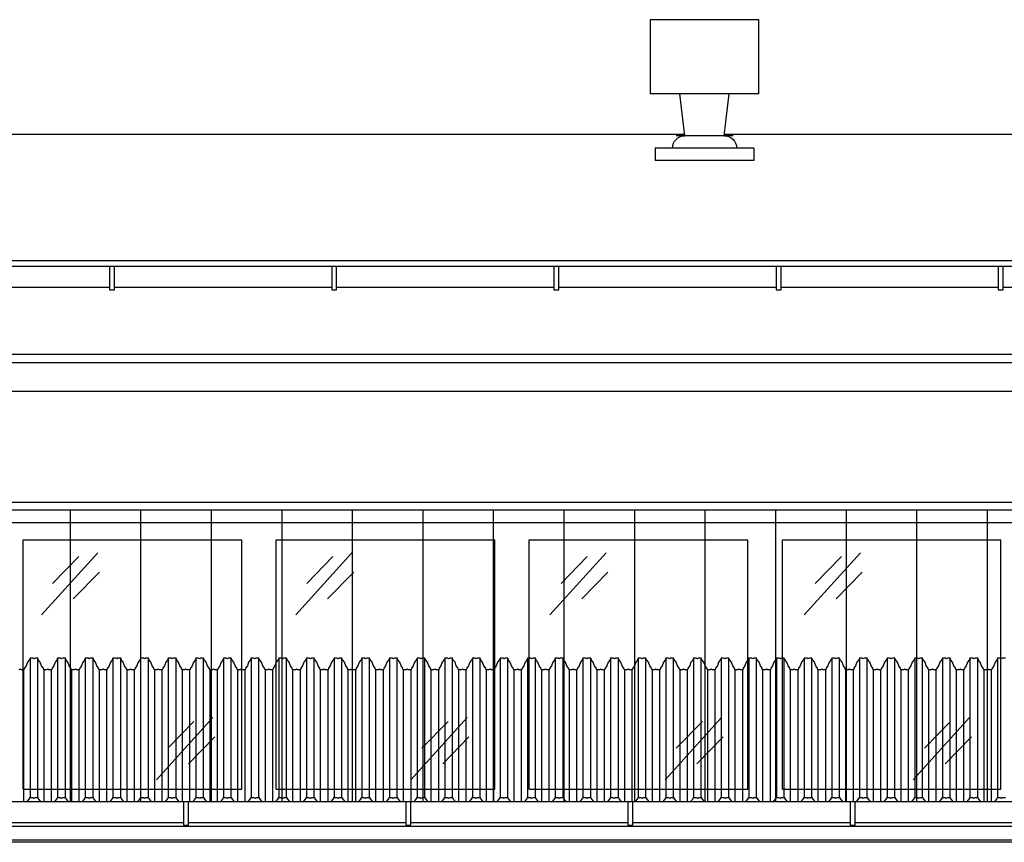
# Model space of a CAD drawing. Header units: millimetres. Extents: x 59331 to 112314, y -16110 to 34390.
# Tile 18 of 198: x 62968 to 63367, y -2169 to -1836. Entities that reach past the tile are written whole.
import ezdxf

# ---------------------------------------------------------------- set-up
doc = ezdxf.new("R2010")
doc.units = ezdxf.units.MM
doc.set_wipeout_variables(frame=1)
for name, color, linetype in [('_HSA_STOLARKA_ZEWNĘTRZNA', 132, 'Continuous'), ('_HSA_WIDOKOWE', 1, 'Continuous'), ('_HSA_WIDOKOWE_CIENKIE', 8, 'Continuous'), ('_HSA_ŚCIANY_CIENKIE', 2, 'Continuous'), ('_HSA_ŚCIANY_DZIAŁOWE', 6, 'Continuous')]:
    doc.layers.add(name, color=color, linetype=linetype)

# ---------------------------------------------------------------- blocks, each defined once
blk = doc.blocks.new('A$C40757a77')
blk.add_wipeout([(-3016, 115), (-3016, 0), (-2401, 0), (-2401, 115)])
for p, q in [((-2906.5, 7), (-2906.5, 108)), ((-2906.5, 108), (-2818, 108)), ((-2818, 7), (-2818, 108)), ((-2804, 7), (-2804, 108)), ((-2804, 108), (-2715.5, 108)), ((-2715.5, 7), (-2715.5, 108)), ((-2701.5, 7), (-2701.5, 108)), ((-2701.5, 108), (-2613, 108)), ((-2613, 7), (-2613, 108)), ((-2599, 7), (-2599, 108)), ((-2599, 108), (-2510.5, 108)), ((-2510.5, 7), (-2510.5, 108)), ((-2906.5, 7), (-2818, 7)), ((-2804, 7), (-2715.5, 7)), ((-2701.5, 7), (-2613, 7)), ((-2599, 7), (-2510.5, 7))]:
    blk.add_line(p, q)
at = {"ltscale": 10}
blk.add_lwpolyline([(-3016, 115), (-2401, 115), (-2401, 0), (-3016, 0)], close=True, dxfattribs=at)
at = {"layer": '_HSA_WIDOKOWE_CIENKIE', "color": 9}
for points in [[(-2899.13, 77.51), (-2876.33, 102.73)], [(-2894.65, 90.23), (-2884.02, 101.14)], [(-2796.13, 77.51), (-2773.33, 102.73)], [(-2791.65, 90.23), (-2781.02, 101.14)], [(-2693.13, 77.51), (-2670.33, 102.73)], [(-2688.65, 90.23), (-2678.02, 101.14)], [(-2590.13, 77.51), (-2567.33, 102.73)], [(-2585.65, 90.23), (-2575.02, 101.14)], [(-2886.26, 83.99), (-2875.63, 94.9)], [(-2783.26, 83.99), (-2772.63, 94.9)], [(-2680.26, 83.99), (-2669.63, 94.9)], [(-2577.26, 83.99), (-2566.63, 94.9)], [(-2852.45, 10.79), (-2829.64, 36.01)], [(-2749.45, 10.79), (-2726.64, 36.01)], [(-2646.45, 10.79), (-2623.64, 36.01)], [(-2545.95, 10.79), (-2523.14, 36.01)], [(-2847.97, 23.51), (-2837.34, 34.42)], [(-2744.97, 23.51), (-2734.34, 34.42)], [(-2641.97, 23.51), (-2631.34, 34.42)], [(-2541.47, 23.51), (-2530.84, 34.42)], [(-2839.57, 17.27), (-2828.94, 28.18)], [(-2736.57, 17.27), (-2725.94, 28.18)], [(-2633.57, 17.27), (-2622.94, 28.18)], [(-2533.07, 17.27), (-2522.44, 28.18)]]:
    blk.add_lwpolyline(points, dxfattribs=at)
blk = doc.blocks.new('A$Cd050fd5c')
at = {"transparency": 33554687}
h = blk.add_hatch(dxfattribs=at)
h.set_pattern_fill('ANSI31', color=256, scale=9, angle=45)
h.set_pattern_definition([(90, (-65884.325, 19154.596), (-28.575, 0), [])])
h.paths.add_polyline_path([(-3, -3), (-5398, -3), (-5398, -128), (-3, -128)])
for points in [[(0, 0), (-5401, 0), (-5401, -131), (0, -131)], [(-3, -3), (-5398, -3), (-5398, -128), (-3, -128)]]:
    blk.add_lwpolyline(points, close=True)
blk = doc.blocks.new('*U119')
blk.add_wipeout([(0, 8.5), (0, 0), (10264, 0), (10264, 8.5)])
for p, q in [((10264, 8.5), (0, 8.5)), ((10264, 0), (0, 0))]:
    blk.add_line(p, q)
for points in [[(2529.47, -1), (2531.47, -1), (2531.47, 8.5), (2529.47, 8.5)], [(2619.47, -1), (2621.47, -1), (2621.47, 8.5), (2619.47, 8.5)], [(2709.47, -1), (2711.47, -1), (2711.47, 8.5), (2709.47, 8.5)], [(2799.47, -1), (2801.47, -1), (2801.47, 8.5), (2799.47, 8.5)], [(2889.47, -1), (2891.47, -1), (2891.47, 8.5), (2889.47, 8.5)]]:
    blk.add_wipeout(points)
for points in [[(2529.47, -1), (2531.47, -1), (2531.47, 8.5), (2529.47, 8.5)], [(2619.47, -1), (2621.47, -1), (2621.47, 8.5), (2619.47, 8.5)], [(2709.47, -1), (2711.47, -1), (2711.47, 8.5), (2709.47, 8.5)], [(2799.47, -1), (2801.47, -1), (2801.47, 8.5), (2799.47, 8.5)], [(2889.47, -1), (2891.47, -1), (2891.47, 8.5), (2889.47, 8.5)]]:
    blk.add_lwpolyline(points, close=True)
blk = doc.blocks.new('DASZEK')
for points in [[(2933.73, 68.18), (2932.62, 68.18), (2932.16, 67.88), (2931.7, 68.18), (2930.59, 68.18), (2930.24, 67.44), (2929.56, 66.6), (2929.03, 65.07), (2928.34, 64.11), (2928.13, 63.41), (2927.02, 63.41), (2926.56, 63.7), (2926.1, 63.41), (2924.99, 63.41), (2924.78, 64.11), (2924.09, 65.07), (2923.56, 66.6), (2922.88, 67.44), (2922.53, 68.18), (2921.42, 68.18), (2920.96, 67.88), (2920.5, 68.18), (2919.39, 68.18), (2919.04, 67.44), (2918.36, 66.6), (2917.83, 65.07), (2917.14, 64.11), (2916.93, 63.41), (2915.82, 63.41), (2915.36, 63.7), (2914.9, 63.41), (2913.79, 63.41), (2913.58, 64.11), (2912.89, 65.07), (2912.36, 66.6), (2911.68, 67.44), (2911.34, 68.18), (2910.22, 68.18), (2909.76, 67.88), (2909.3, 68.18), (2908.19, 68.18), (2907.84, 67.44), (2907.16, 66.6), (2906.63, 65.07), (2905.94, 64.11), (2905.74, 63.41), (2904.62, 63.41), (2904.16, 63.7), (2903.71, 63.41), (2902.59, 63.41), (2902.39, 64.11), (2901.7, 65.07), (2901.17, 66.6), (2900.49, 67.44), (2900.14, 68.18), (2899.02, 68.18), (2898.56, 67.88), (2898.11, 68.18), (2896.99, 68.18), (2896.64, 67.44), (2895.96, 66.6), (2895.43, 65.07), (2894.74, 64.11), (2894.54, 63.41), (2893.42, 63.41), (2892.97, 63.7), (2892.51, 63.41), (2891.39, 63.41), (2891.19, 64.11), (2890.5, 65.07), (2889.97, 66.6), (2889.29, 67.44), (2888.94, 68.18), (2887.82, 68.18), (2887.37, 67.88), (2886.91, 68.18), (2885.79, 68.18), (2885.45, 67.44), (2884.76, 66.6), (2884.24, 65.07), (2883.55, 64.11), (2883.34, 63.41), (2882.23, 63.41), (2881.77, 63.7), (2881.31, 63.41), (2880.2, 63.41), (2879.99, 64.11), (2879.3, 65.07), (2878.77, 66.6), (2878.09, 67.44), (2877.74, 68.18), (2876.63, 68.18), (2876.17, 67.88), (2875.71, 68.18), (2874.6, 68.18), (2874.25, 67.44), (2873.57, 66.6), (2873.04, 65.07), (2872.35, 64.11), (2872.14, 63.41), (2871.03, 63.41), (2870.57, 63.7), (2870.11, 63.41), (2869, 63.41), (2868.79, 64.11), (2868.1, 65.07), (2867.57, 66.6), (2866.89, 67.44), (2866.54, 68.18), (2865.43, 68.18), (2864.97, 67.88), (2864.51, 68.18), (2863.4, 68.18), (2863.05, 67.44), (2862.37, 66.6), (2861.84, 65.07), (2861.15, 64.11), (2860.94, 63.41), (2859.83, 63.41), (2859.37, 63.7), (2858.91, 63.41), (2857.8, 63.41), (2857.59, 64.11), (2856.9, 65.07), (2856.37, 66.6), (2855.69, 67.44), (2855.34, 68.18), (2854.23, 68.18), (2853.77, 67.88), (2853.31, 68.18), (2852.2, 68.18), (2851.85, 67.44), (2851.17, 66.6), (2850.64, 65.07), (2849.95, 64.11), (2849.74, 63.41), (2848.63, 63.41), (2848.17, 63.7), (2847.71, 63.41), (2846.6, 63.41), (2846.39, 64.11), (2845.7, 65.07), (2845.17, 66.6), (2844.49, 67.44), (2844.15, 68.18), (2843.03, 68.18), (2842.57, 67.88), (2842.11, 68.18), (2841, 68.18), (2840.65, 67.44), (2839.97, 66.6), (2839.44, 65.07), (2838.75, 64.11), (2838.55, 63.41), (2837.43, 63.41), (2836.97, 63.7), (2836.52, 63.41), (2835.4, 63.41), (2835.2, 64.11), (2834.51, 65.07), (2833.98, 66.6), (2833.3, 67.44), (2832.95, 68.18), (2831.83, 68.18), (2831.37, 67.88), (2830.92, 68.18), (2829.8, 68.18), (2829.45, 67.44), (2828.77, 66.6), (2828.24, 65.07), (2827.55, 64.11), (2827.35, 63.41), (2826.23, 63.41), (2825.78, 63.7), (2825.32, 63.41), (2824.2, 63.41), (2824, 64.11), (2823.31, 65.07), (2822.78, 66.6), (2822.1, 67.44), (2821.75, 68.18), (2820.63, 68.18), (2820.18, 67.88), (2819.72, 68.18), (2818.6, 68.18), (2818.26, 67.44), (2817.57, 66.6), (2817.05, 65.07), (2816.36, 64.11), (2816.15, 63.41), (2815.04, 63.41), (2814.58, 63.7), (2814.12, 63.41), (2813.01, 63.41), (2812.8, 64.11), (2812.11, 65.07), (2811.58, 66.6), (2810.9, 67.44), (2810.55, 68.18), (2809.44, 68.18), (2808.98, 67.88), (2808.52, 68.18), (2807.41, 68.18), (2807.06, 67.44), (2806.38, 66.6), (2805.85, 65.07), (2805.16, 64.11), (2804.95, 63.41), (2803.84, 63.41), (2803.38, 63.7), (2802.92, 63.41), (2801.81, 63.41), (2801.6, 64.11), (2800.91, 65.07), (2800.38, 66.6), (2799.7, 67.44), (2799.35, 68.18), (2798.24, 68.18), (2797.78, 67.88), (2797.32, 68.18), (2796.21, 68.18), (2795.86, 67.44), (2795.18, 66.6), (2794.65, 65.07), (2793.96, 64.11), (2793.75, 63.41), (2792.64, 63.41), (2792.18, 63.7), (2791.72, 63.41), (2790.61, 63.41), (2790.4, 64.11), (2789.71, 65.07), (2789.18, 66.6), (2788.5, 67.44), (2788.15, 68.18), (2787.04, 68.18), (2786.58, 67.88), (2786.12, 68.18), (2785.01, 68.18), (2784.66, 67.44), (2783.98, 66.6), (2783.45, 65.07), (2782.76, 64.11), (2782.55, 63.41), (2781.44, 63.41), (2780.98, 63.7), (2780.52, 63.41), (2779.41, 63.41), (2779.2, 64.11), (2778.51, 65.07), (2777.98, 66.6), (2777.3, 67.44), (2776.96, 68.18), (2775.84, 68.18), (2775.38, 67.88), (2774.92, 68.18), (2773.81, 68.18), (2773.46, 67.44), (2772.78, 66.6), (2772.25, 65.07), (2771.56, 64.11), (2771.36, 63.41), (2770.24, 63.41), (2769.78, 63.7), (2769.33, 63.41), (2768.21, 63.41), (2768.01, 64.11), (2767.32, 65.07), (2766.79, 66.6), (2766.11, 67.44), (2765.76, 68.18), (2764.64, 68.18), (2764.18, 67.88), (2763.73, 68.18), (2762.61, 68.18), (2762.26, 67.44), (2761.58, 66.6), (2761.05, 65.07), (2760.36, 64.11), (2760.16, 63.41), (2759.04, 63.41), (2758.59, 63.7), (2758.13, 63.41), (2757.01, 63.41), (2756.81, 64.11), (2756.12, 65.07), (2755.59, 66.6), (2754.91, 67.44), (2754.56, 68.18), (2753.44, 68.18), (2752.99, 67.88), (2752.53, 68.18), (2751.41, 68.18), (2751.07, 67.44), (2750.38, 66.6), (2749.86, 65.07), (2749.17, 64.11), (2748.96, 63.41), (2747.85, 63.41), (2747.39, 63.7), (2746.93, 63.41), (2745.82, 63.41), (2745.61, 64.11), (2744.92, 65.07), (2744.39, 66.6), (2743.71, 67.44), (2743.36, 68.18), (2742.25, 68.18), (2741.79, 67.88), (2741.33, 68.18), (2740.22, 68.18), (2739.87, 67.44), (2739.19, 66.6), (2738.66, 65.07), (2737.97, 64.11), (2737.76, 63.41), (2736.65, 63.41), (2736.19, 63.7), (2735.73, 63.41), (2734.62, 63.41), (2734.41, 64.11), (2733.72, 65.07), (2733.19, 66.6), (2732.51, 67.44), (2732.16, 68.18), (2731.05, 68.18), (2730.59, 67.88), (2730.13, 68.18), (2729.02, 68.18), (2728.67, 67.44), (2727.99, 66.6), (2727.46, 65.07), (2726.77, 64.11), (2726.56, 63.41), (2725.45, 63.41), (2724.99, 63.7), (2724.53, 63.41), (2723.42, 63.41), (2723.21, 64.11), (2722.52, 65.07), (2721.99, 66.6), (2721.31, 67.44), (2720.96, 68.18), (2719.85, 68.18), (2719.39, 67.88), (2718.93, 68.18), (2717.82, 68.18), (2717.47, 67.44), (2716.79, 66.6), (2716.26, 65.07), (2715.57, 64.11), (2715.36, 63.41), (2714.25, 63.41), (2713.79, 63.7), (2713.33, 63.41), (2712.22, 63.41), (2712.01, 64.11), (2711.32, 65.07), (2710.79, 66.6), (2710.11, 67.44), (2709.77, 68.18), (2708.65, 68.18), (2708.19, 67.88), (2707.73, 68.18), (2706.62, 68.18), (2706.27, 67.44), (2705.59, 66.6), (2705.06, 65.07), (2704.37, 64.11), (2704.17, 63.41), (2703.05, 63.41), (2702.59, 63.7), (2702.14, 63.41), (2701.02, 63.41), (2700.82, 64.11), (2700.13, 65.07), (2699.6, 66.6), (2698.92, 67.44), (2698.57, 68.18), (2697.45, 68.18), (2696.99, 67.88), (2696.54, 68.18), (2695.42, 68.18), (2695.07, 67.44), (2694.39, 66.6), (2693.86, 65.07), (2693.17, 64.11), (2692.97, 63.41), (2691.85, 63.41), (2691.4, 63.7), (2690.94, 63.41), (2689.82, 63.41), (2689.62, 64.11), (2688.93, 65.07), (2688.4, 66.6), (2687.72, 67.44), (2687.37, 68.18), (2686.25, 68.18), (2685.8, 67.88), (2685.34, 68.18), (2684.22, 68.18), (2683.88, 67.44), (2683.2, 66.6), (2682.67, 65.07), (2681.98, 64.11), (2681.77, 63.41), (2680.66, 63.41), (2680.2, 63.7), (2679.74, 63.41), (2678.63, 63.41), (2678.42, 64.11), (2677.73, 65.07), (2677.2, 66.6), (2676.52, 67.44), (2676.17, 68.18), (2675.06, 68.18), (2674.6, 67.88), (2674.14, 68.18), (2673.03, 68.18), (2672.68, 67.44), (2672, 66.6), (2671.47, 65.07), (2670.78, 64.11), (2670.57, 63.41), (2669.46, 63.41), (2669, 63.7), (2668.54, 63.41), (2667.43, 63.41), (2667.22, 64.11), (2666.53, 65.07), (2666, 66.6), (2665.32, 67.44), (2664.97, 68.18), (2663.86, 68.18), (2663.4, 67.88), (2662.94, 68.18), (2661.83, 68.18), (2661.48, 67.44), (2660.8, 66.6), (2660.27, 65.07), (2659.58, 64.11), (2659.37, 63.41), (2658.26, 63.41), (2657.8, 63.7), (2657.34, 63.41), (2656.23, 63.41), (2656.02, 64.11), (2655.33, 65.07), (2654.8, 66.6), (2654.12, 67.44), (2653.77, 68.18), (2652.66, 68.18), (2652.2, 67.88), (2651.74, 68.18), (2650.63, 68.18), (2650.28, 67.44), (2649.6, 66.6), (2649.07, 65.07), (2648.38, 64.11), (2648.17, 63.41), (2647.06, 63.41), (2646.6, 63.7), (2646.14, 63.41), (2645.03, 63.41), (2644.82, 64.11), (2644.13, 65.07), (2643.6, 66.6), (2642.92, 67.44), (2642.58, 68.18), (2641.46, 68.18), (2641, 67.88), (2640.54, 68.18), (2639.43, 68.18), (2639.08, 67.44), (2638.4, 66.6), (2637.87, 65.07), (2637.18, 64.11), (2636.98, 63.41), (2635.86, 63.41), (2635.4, 63.7), (2634.95, 63.41), (2633.83, 63.41), (2633.63, 64.11), (2632.94, 65.07), (2632.41, 66.6), (2631.73, 67.44), (2631.38, 68.18), (2630.26, 68.18), (2629.8, 67.88), (2629.35, 68.18), (2628.23, 68.18), (2627.88, 67.44), (2627.2, 66.6), (2626.67, 65.07), (2625.98, 64.11), (2625.78, 63.41), (2624.66, 63.41), (2624.21, 63.7), (2623.75, 63.41), (2622.63, 63.41), (2622.43, 64.11), (2621.74, 65.07), (2621.21, 66.6), (2620.53, 67.44), (2620.18, 68.18), (2619.06, 68.18), (2618.61, 67.88), (2618.15, 68.18), (2617.03, 68.18), (2616.69, 67.44), (2616.01, 66.6), (2615.48, 65.07), (2614.79, 64.11), (2614.58, 63.41), (2613.47, 63.41), (2613.01, 63.7), (2612.55, 63.41), (2611.44, 63.41), (2611.23, 64.11), (2610.54, 65.07), (2610.01, 66.6), (2609.33, 67.44), (2608.98, 68.18), (2607.87, 68.18), (2607.41, 67.88), (2606.95, 68.18), (2605.84, 68.18), (2605.49, 67.44), (2604.81, 66.6), (2604.28, 65.07), (2603.59, 64.11), (2603.38, 63.41), (2602.27, 63.41), (2601.81, 63.7), (2601.35, 63.41), (2600.24, 63.41), (2600.03, 64.11), (2599.34, 65.07), (2598.81, 66.6), (2598.13, 67.44), (2597.78, 68.18), (2596.67, 68.18), (2596.21, 67.88), (2595.75, 68.18), (2594.64, 68.18), (2594.29, 67.44), (2593.61, 66.6), (2593.08, 65.07), (2592.39, 64.11), (2592.18, 63.41), (2591.07, 63.41), (2590.61, 63.7), (2590.15, 63.41), (2589.04, 63.41), (2588.83, 64.11), (2588.14, 65.07), (2587.61, 66.6), (2586.93, 67.44), (2586.58, 68.18), (2585.47, 68.18), (2585.01, 67.88), (2584.55, 68.18), (2583.44, 68.18), (2583.09, 67.44), (2582.41, 66.6), (2581.88, 65.07), (2581.19, 64.11), (2580.98, 63.41), (2579.87, 63.41), (2579.41, 63.7), (2578.95, 63.41), (2577.84, 63.41), (2577.63, 64.11), (2576.94, 65.07), (2576.41, 66.6), (2575.73, 67.44), (2575.39, 68.18), (2574.27, 68.18), (2573.81, 67.88), (2573.36, 68.18), (2572.24, 68.18), (2571.89, 67.44), (2571.21, 66.6), (2570.68, 65.07), (2569.99, 64.11), (2569.79, 63.41), (2568.67, 63.41), (2568.21, 63.7), (2567.76, 63.41), (2566.64, 63.41), (2566.44, 64.11), (2565.75, 65.07), (2565.22, 66.6), (2564.54, 67.44), (2564.19, 68.18), (2563.07, 68.18), (2562.61, 67.88), (2562.16, 68.18), (2561.04, 68.18), (2560.69, 67.44), (2560.01, 66.6), (2559.48, 65.07), (2558.79, 64.11), (2558.59, 63.41), (2557.47, 63.41), (2557.02, 63.7), (2556.56, 63.41), (2555.44, 63.41), (2555.24, 64.11), (2554.55, 65.07), (2554.02, 66.6), (2553.34, 67.44), (2552.99, 68.18), (2551.87, 68.18), (2551.42, 67.88), (2550.96, 68.18), (2549.84, 68.18), (2549.5, 67.44), (2548.82, 66.6), (2548.29, 65.07), (2547.6, 64.11), (2547.39, 63.41), (2546.28, 63.41), (2545.82, 63.7), (2545.36, 63.41), (2544.25, 63.41), (2544.04, 64.11), (2543.35, 65.07), (2542.82, 66.6), (2542.14, 67.44), (2541.79, 68.18), (2540.68, 68.18), (2540.22, 67.88), (2539.76, 68.18), (2538.65, 68.18), (2538.3, 67.44), (2537.62, 66.6), (2537.09, 65.07), (2536.4, 64.11), (2536.19, 63.41), (2535.08, 63.41), (2534.62, 63.7), (2534.16, 63.41)], [(2534.16, 7.03), (2534.62, 7.32), (2535.08, 7.03), (2536.19, 7.03), (2536.4, 7.73), (2537.09, 8.69), (2537.62, 10.22), (2538.3, 11.06), (2538.65, 11.8), (2539.76, 11.8), (2540.22, 11.5), (2540.68, 11.8), (2541.79, 11.8), (2542.14, 11.06), (2542.82, 10.22), (2543.35, 8.69), (2544.04, 7.73), (2544.25, 7.03), (2545.36, 7.03), (2545.82, 7.32), (2546.28, 7.03), (2547.39, 7.03), (2547.6, 7.73), (2548.29, 8.69), (2548.82, 10.22), (2549.5, 11.06), (2549.84, 11.8), (2550.96, 11.8), (2551.42, 11.5), (2551.87, 11.8), (2552.99, 11.8), (2553.34, 11.06), (2554.02, 10.22), (2554.55, 8.69), (2555.24, 7.73), (2555.44, 7.03), (2556.56, 7.03), (2557.02, 7.32), (2557.47, 7.03), (2558.59, 7.03), (2558.79, 7.73), (2559.48, 8.69), (2560.01, 10.22), (2560.69, 11.06), (2561.04, 11.8), (2562.16, 11.8), (2562.61, 11.5), (2563.07, 11.8), (2564.19, 11.8), (2564.54, 11.06), (2565.22, 10.22), (2565.75, 8.69), (2566.44, 7.73), (2566.64, 7.03), (2567.76, 7.03), (2568.21, 7.32), (2568.67, 7.03), (2569.79, 7.03), (2569.99, 7.73), (2570.68, 8.69), (2571.21, 10.22), (2571.89, 11.06), (2572.24, 11.8), (2573.36, 11.8), (2573.81, 11.5), (2574.27, 11.8), (2575.39, 11.8), (2575.73, 11.06), (2576.41, 10.22), (2576.94, 8.69), (2577.63, 7.73), (2577.84, 7.03), (2578.95, 7.03), (2579.41, 7.32), (2579.87, 7.03), (2580.98, 7.03), (2581.19, 7.73), (2581.88, 8.69), (2582.41, 10.22), (2583.09, 11.06), (2583.44, 11.8), (2584.55, 11.8), (2585.01, 11.5), (2585.47, 11.8), (2586.58, 11.8), (2586.93, 11.06), (2587.61, 10.22), (2588.14, 8.69), (2588.83, 7.73), (2589.04, 7.03), (2590.15, 7.03), (2590.61, 7.32), (2591.07, 7.03), (2592.18, 7.03), (2592.39, 7.73), (2593.08, 8.69), (2593.61, 10.22), (2594.29, 11.06), (2594.64, 11.8), (2595.75, 11.8), (2596.21, 11.5), (2596.67, 11.8), (2597.78, 11.8), (2598.13, 11.06), (2598.81, 10.22), (2599.34, 8.69), (2600.03, 7.73), (2600.24, 7.03), (2601.35, 7.03), (2601.81, 7.32), (2602.27, 7.03), (2603.38, 7.03), (2603.59, 7.73), (2604.28, 8.69), (2604.81, 10.22), (2605.49, 11.06), (2605.84, 11.8), (2606.95, 11.8), (2607.41, 11.5), (2607.87, 11.8), (2608.98, 11.8), (2609.33, 11.06), (2610.01, 10.22), (2610.54, 8.69), (2611.23, 7.73), (2611.44, 7.03), (2612.55, 7.03), (2613.01, 7.32), (2613.47, 7.03), (2614.58, 7.03), (2614.79, 7.73), (2615.48, 8.69), (2616.01, 10.22), (2616.69, 11.06), (2617.03, 11.8), (2618.15, 11.8), (2618.61, 11.5), (2619.06, 11.8), (2620.18, 11.8), (2620.53, 11.06), (2621.21, 10.22), (2621.74, 8.69), (2622.43, 7.73), (2622.63, 7.03), (2623.75, 7.03), (2624.21, 7.32), (2624.66, 7.03), (2625.78, 7.03), (2625.98, 7.73), (2626.67, 8.69), (2627.2, 10.22), (2627.88, 11.06), (2628.23, 11.8), (2629.35, 11.8), (2629.8, 11.5), (2630.26, 11.8), (2631.38, 11.8), (2631.73, 11.06), (2632.41, 10.22), (2632.94, 8.69), (2633.63, 7.73), (2633.83, 7.03), (2634.95, 7.03), (2635.4, 7.32), (2635.86, 7.03), (2636.98, 7.03), (2637.18, 7.73), (2637.87, 8.69), (2638.4, 10.22), (2639.08, 11.06), (2639.43, 11.8), (2640.54, 11.8), (2641, 11.5), (2641.46, 11.8), (2642.58, 11.8), (2642.92, 11.06), (2643.6, 10.22), (2644.13, 8.69), (2644.82, 7.73), (2645.03, 7.03), (2646.14, 7.03), (2646.6, 7.32), (2647.06, 7.03), (2648.17, 7.03), (2648.38, 7.73), (2649.07, 8.69), (2649.6, 10.22), (2650.28, 11.06), (2650.63, 11.8), (2651.74, 11.8), (2652.2, 11.5), (2652.66, 11.8), (2653.77, 11.8), (2654.12, 11.06), (2654.8, 10.22), (2655.33, 8.69), (2656.02, 7.73), (2656.23, 7.03), (2657.34, 7.03), (2657.8, 7.32), (2658.26, 7.03), (2659.37, 7.03), (2659.58, 7.73), (2660.27, 8.69), (2660.8, 10.22), (2661.48, 11.06), (2661.83, 11.8), (2662.94, 11.8), (2663.4, 11.5), (2663.86, 11.8), (2664.97, 11.8), (2665.32, 11.06), (2666, 10.22), (2666.53, 8.69), (2667.22, 7.73), (2667.43, 7.03), (2668.54, 7.03), (2669, 7.32), (2669.46, 7.03), (2670.57, 7.03), (2670.78, 7.73), (2671.47, 8.69), (2672, 10.22), (2672.68, 11.06), (2673.03, 11.8), (2674.14, 11.8), (2674.6, 11.5), (2675.06, 11.8), (2676.17, 11.8), (2676.52, 11.06), (2677.2, 10.22), (2677.73, 8.69), (2678.42, 7.73), (2678.63, 7.03), (2679.74, 7.03), (2680.2, 7.32), (2680.66, 7.03), (2681.77, 7.03), (2681.98, 7.73), (2682.67, 8.69), (2683.2, 10.22), (2683.88, 11.06), (2684.22, 11.8), (2685.34, 11.8), (2685.8, 11.5), (2686.25, 11.8), (2687.37, 11.8), (2687.72, 11.06), (2688.4, 10.22), (2688.93, 8.69), (2689.62, 7.73), (2689.82, 7.03), (2690.94, 7.03), (2691.4, 7.32), (2691.85, 7.03), (2692.97, 7.03), (2693.17, 7.73), (2693.86, 8.69), (2694.39, 10.22), (2695.07, 11.06), (2695.42, 11.8), (2696.54, 11.8), (2696.99, 11.5), (2697.45, 11.8), (2698.57, 11.8), (2698.92, 11.06), (2699.6, 10.22), (2700.13, 8.69), (2700.82, 7.73), (2701.02, 7.03), (2702.14, 7.03), (2702.59, 7.32), (2703.05, 7.03), (2704.17, 7.03), (2704.37, 7.73), (2705.06, 8.69), (2705.59, 10.22), (2706.27, 11.06), (2706.62, 11.8), (2707.73, 11.8), (2708.19, 11.5), (2708.65, 11.8), (2709.77, 11.8), (2710.11, 11.06), (2710.79, 10.22), (2711.32, 8.69), (2712.01, 7.73), (2712.22, 7.03), (2713.33, 7.03), (2713.79, 7.32), (2714.25, 7.03), (2715.36, 7.03), (2715.57, 7.73), (2716.26, 8.69), (2716.79, 10.22), (2717.47, 11.06), (2717.82, 11.8), (2718.93, 11.8), (2719.39, 11.5), (2719.85, 11.8), (2720.96, 11.8), (2721.31, 11.06), (2721.99, 10.22), (2722.52, 8.69), (2723.21, 7.73), (2723.42, 7.03), (2724.53, 7.03), (2724.99, 7.32), (2725.45, 7.03), (2726.56, 7.03), (2726.77, 7.73), (2727.46, 8.69), (2727.99, 10.22), (2728.67, 11.06), (2729.02, 11.8), (2730.13, 11.8), (2730.59, 11.5), (2731.05, 11.8), (2732.16, 11.8), (2732.51, 11.06), (2733.19, 10.22), (2733.72, 8.69), (2734.41, 7.73), (2734.62, 7.03), (2735.73, 7.03), (2736.19, 7.32), (2736.65, 7.03), (2737.76, 7.03), (2737.97, 7.73), (2738.66, 8.69), (2739.19, 10.22), (2739.87, 11.06), (2740.22, 11.8), (2741.33, 11.8), (2741.79, 11.5), (2742.25, 11.8), (2743.36, 11.8), (2743.71, 11.06), (2744.39, 10.22), (2744.92, 8.69), (2745.61, 7.73), (2745.82, 7.03), (2746.93, 7.03), (2747.39, 7.32), (2747.85, 7.03), (2748.96, 7.03), (2749.17, 7.73), (2749.86, 8.69), (2750.38, 10.22), (2751.07, 11.06), (2751.41, 11.8), (2752.53, 11.8), (2752.99, 11.5), (2753.44, 11.8), (2754.56, 11.8), (2754.91, 11.06), (2755.59, 10.22), (2756.12, 8.69), (2756.81, 7.73), (2757.01, 7.03), (2758.13, 7.03), (2758.59, 7.32), (2759.04, 7.03), (2760.16, 7.03), (2760.36, 7.73), (2761.05, 8.69), (2761.58, 10.22), (2762.26, 11.06), (2762.61, 11.8), (2763.73, 11.8), (2764.18, 11.5), (2764.64, 11.8), (2765.76, 11.8), (2766.11, 11.06), (2766.79, 10.22), (2767.32, 8.69), (2768.01, 7.73), (2768.21, 7.03), (2769.33, 7.03), (2769.78, 7.32), (2770.24, 7.03), (2771.36, 7.03), (2771.56, 7.73), (2772.25, 8.69), (2772.78, 10.22), (2773.46, 11.06), (2773.81, 11.8), (2774.92, 11.8), (2775.38, 11.5), (2775.84, 11.8), (2776.96, 11.8), (2777.3, 11.06), (2777.98, 10.22), (2778.51, 8.69), (2779.2, 7.73), (2779.41, 7.03), (2780.52, 7.03), (2780.98, 7.32), (2781.44, 7.03), (2782.55, 7.03), (2782.76, 7.73), (2783.45, 8.69), (2783.98, 10.22), (2784.66, 11.06), (2785.01, 11.8), (2786.12, 11.8), (2786.58, 11.5), (2787.04, 11.8), (2788.15, 11.8), (2788.5, 11.06), (2789.18, 10.22), (2789.71, 8.69), (2790.4, 7.73), (2790.61, 7.03), (2791.72, 7.03), (2792.18, 7.32), (2792.64, 7.03), (2793.75, 7.03), (2793.96, 7.73), (2794.65, 8.69), (2795.18, 10.22), (2795.86, 11.06), (2796.21, 11.8), (2797.32, 11.8), (2797.78, 11.5), (2798.24, 11.8), (2799.35, 11.8), (2799.7, 11.06), (2800.38, 10.22), (2800.91, 8.69), (2801.6, 7.73), (2801.81, 7.03), (2802.92, 7.03), (2803.38, 7.32), (2803.84, 7.03), (2804.95, 7.03), (2805.16, 7.73), (2805.85, 8.69), (2806.38, 10.22), (2807.06, 11.06), (2807.41, 11.8), (2808.52, 11.8), (2808.98, 11.5), (2809.44, 11.8), (2810.55, 11.8), (2810.9, 11.06), (2811.58, 10.22), (2812.11, 8.69), (2812.8, 7.73), (2813.01, 7.03), (2814.12, 7.03), (2814.58, 7.32), (2815.04, 7.03), (2816.15, 7.03), (2816.36, 7.73), (2817.05, 8.69), (2817.57, 10.22), (2818.26, 11.06), (2818.6, 11.8), (2819.72, 11.8), (2820.18, 11.5), (2820.63, 11.8), (2821.75, 11.8), (2822.1, 11.06), (2822.78, 10.22), (2823.31, 8.69), (2824, 7.73), (2824.2, 7.03), (2825.32, 7.03), (2825.78, 7.32), (2826.23, 7.03), (2827.35, 7.03), (2827.55, 7.73), (2828.24, 8.69), (2828.77, 10.22), (2829.45, 11.06), (2829.8, 11.8), (2830.92, 11.8), (2831.37, 11.5), (2831.83, 11.8), (2832.95, 11.8), (2833.3, 11.06), (2833.98, 10.22), (2834.51, 8.69), (2835.2, 7.73), (2835.4, 7.03), (2836.52, 7.03), (2836.97, 7.32), (2837.43, 7.03), (2838.55, 7.03), (2838.75, 7.73), (2839.44, 8.69), (2839.97, 10.22), (2840.65, 11.06), (2841, 11.8), (2842.11, 11.8), (2842.57, 11.5), (2843.03, 11.8), (2844.15, 11.8), (2844.49, 11.06), (2845.17, 10.22), (2845.7, 8.69), (2846.39, 7.73), (2846.6, 7.03), (2847.71, 7.03), (2848.17, 7.32), (2848.63, 7.03), (2849.74, 7.03), (2849.95, 7.73), (2850.64, 8.69), (2851.17, 10.22), (2851.85, 11.06), (2852.2, 11.8), (2853.31, 11.8), (2853.77, 11.5), (2854.23, 11.8), (2855.34, 11.8), (2855.69, 11.06), (2856.37, 10.22), (2856.9, 8.69), (2857.59, 7.73), (2857.8, 7.03), (2858.91, 7.03), (2859.37, 7.32), (2859.83, 7.03), (2860.94, 7.03), (2861.15, 7.73), (2861.84, 8.69), (2862.37, 10.22), (2863.05, 11.06), (2863.4, 11.8), (2864.51, 11.8), (2864.97, 11.5), (2865.43, 11.8), (2866.54, 11.8), (2866.89, 11.06), (2867.57, 10.22), (2868.1, 8.69), (2868.79, 7.73), (2869, 7.03), (2870.11, 7.03), (2870.57, 7.32), (2871.03, 7.03), (2872.14, 7.03), (2872.35, 7.73), (2873.04, 8.69), (2873.57, 10.22), (2874.25, 11.06), (2874.6, 11.8), (2875.71, 11.8), (2876.17, 11.5), (2876.63, 11.8), (2877.74, 11.8), (2878.09, 11.06), (2878.77, 10.22), (2879.3, 8.69), (2879.99, 7.73), (2880.2, 7.03), (2881.31, 7.03), (2881.77, 7.32), (2882.23, 7.03), (2883.34, 7.03), (2883.55, 7.73), (2884.24, 8.69), (2884.76, 10.22), (2885.45, 11.06), (2885.79, 11.8), (2886.91, 11.8), (2887.37, 11.5), (2887.82, 11.8), (2888.94, 11.8), (2889.29, 11.06), (2889.97, 10.22), (2890.5, 8.69), (2891.19, 7.73), (2891.39, 7.03), (2892.51, 7.03), (2892.97, 7.32), (2893.42, 7.03), (2894.54, 7.03), (2894.74, 7.73), (2895.43, 8.69), (2895.96, 10.22), (2896.64, 11.06), (2896.99, 11.8), (2898.11, 11.8), (2898.56, 11.5), (2899.02, 11.8), (2900.14, 11.8), (2900.49, 11.06), (2901.17, 10.22), (2901.7, 8.69), (2902.39, 7.73), (2902.59, 7.03), (2903.71, 7.03), (2904.16, 7.32), (2904.62, 7.03), (2905.74, 7.03), (2905.94, 7.73), (2906.63, 8.69), (2907.16, 10.22), (2907.84, 11.06), (2908.19, 11.8), (2909.3, 11.8), (2909.76, 11.5), (2910.22, 11.8), (2911.34, 11.8), (2911.68, 11.06), (2912.36, 10.22), (2912.89, 8.69), (2913.58, 7.73), (2913.79, 7.03), (2914.9, 7.03), (2915.36, 7.32), (2915.82, 7.03), (2916.93, 7.03), (2917.14, 7.73), (2917.83, 8.69), (2918.36, 10.22), (2919.04, 11.06), (2919.39, 11.8), (2920.5, 11.8), (2920.96, 11.5), (2921.42, 11.8), (2922.53, 11.8), (2922.88, 11.06), (2923.56, 10.22), (2924.09, 8.69), (2924.78, 7.73), (2924.99, 7.03), (2926.1, 7.03), (2926.56, 7.32), (2927.02, 7.03), (2928.13, 7.03), (2928.34, 7.73), (2929.03, 8.69), (2929.56, 10.22), (2930.24, 11.06), (2930.59, 11.8), (2931.7, 11.8), (2932.16, 11.5), (2932.62, 11.8), (2933.73, 11.8)]]:
    blk.add_lwpolyline(points)
at = {"layer": '_HSA_WIDOKOWE_CIENKIE'}
for p, q in [((2538.65, 68.18), (2538.65, 11.8)), ((2541.79, 11.8), (2541.79, 68.18)), ((2549.84, 68.18), (2549.84, 11.8)), ((2552.99, 11.8), (2552.99, 68.18)), ((2561.04, 68.18), (2561.04, 11.8)), ((2564.19, 11.8), (2564.19, 68.18)), ((2572.24, 68.18), (2572.24, 11.8)), ((2575.39, 11.8), (2575.39, 68.18)), ((2583.44, 68.18), (2583.44, 11.8)), ((2586.58, 11.8), (2586.58, 68.18)), ((2594.64, 68.18), (2594.64, 11.8)), ((2597.78, 11.8), (2597.78, 68.18)), ((2605.84, 68.18), (2605.84, 11.8)), ((2608.98, 11.8), (2608.98, 68.18)), ((2617.03, 68.18), (2617.03, 11.8)), ((2620.18, 11.8), (2620.18, 68.18)), ((2628.23, 68.18), (2628.23, 11.8)), ((2631.38, 11.8), (2631.38, 68.18)), ((2639.43, 68.18), (2639.43, 11.8)), ((2642.58, 11.8), (2642.58, 68.18)), ((2650.63, 68.18), (2650.63, 11.8)), ((2653.77, 11.8), (2653.77, 68.18)), ((2661.83, 68.18), (2661.83, 11.8)), ((2664.97, 11.8), (2664.97, 68.18)), ((2673.03, 68.18), (2673.03, 11.8)), ((2676.17, 11.8), (2676.17, 68.18)), ((2684.22, 68.18), (2684.22, 11.8)), ((2687.37, 11.8), (2687.37, 68.18)), ((2695.42, 68.18), (2695.42, 11.8)), ((2698.57, 11.8), (2698.57, 68.18)), ((2706.62, 68.18), (2706.62, 11.8)), ((2709.77, 11.8), (2709.77, 68.18)), ((2717.82, 68.18), (2717.82, 11.8)), ((2720.96, 11.8), (2720.96, 68.18)), ((2729.02, 68.18), (2729.02, 11.8)), ((2732.16, 11.8), (2732.16, 68.18)), ((2740.22, 68.18), (2740.22, 11.8)), ((2743.36, 11.8), (2743.36, 68.18)), ((2751.41, 68.18), (2751.41, 11.8)), ((2754.56, 11.8), (2754.56, 68.18)), ((2762.61, 68.18), (2762.61, 11.8)), ((2765.76, 11.8), (2765.76, 68.18)), ((2773.81, 68.18), (2773.81, 11.8)), ((2776.96, 11.8), (2776.96, 68.18)), ((2785.01, 68.18), (2785.01, 11.8)), ((2788.15, 11.8), (2788.15, 68.18)), ((2796.21, 68.18), (2796.21, 11.8)), ((2799.35, 11.8), (2799.35, 68.18)), ((2807.41, 68.18), (2807.41, 11.8)), ((2810.55, 11.8), (2810.55, 68.18)), ((2818.6, 68.18), (2818.6, 11.8)), ((2821.75, 11.8), (2821.75, 68.18)), ((2829.8, 68.18), (2829.8, 11.8)), ((2832.95, 11.8), (2832.95, 68.18)), ((2841, 68.18), (2841, 11.8)), ((2844.15, 11.8), (2844.15, 68.18)), ((2852.2, 68.18), (2852.2, 11.8)), ((2855.34, 11.8), (2855.34, 68.18)), ((2863.4, 68.18), (2863.4, 11.8)), ((2866.54, 11.8), (2866.54, 68.18)), ((2874.6, 68.18), (2874.6, 11.8)), ((2877.74, 11.8), (2877.74, 68.18)), ((2885.79, 68.18), (2885.79, 11.8)), ((2888.94, 11.8), (2888.94, 68.18)), ((2896.99, 68.18), (2896.99, 11.8)), ((2900.14, 11.8), (2900.14, 68.18)), ((2908.19, 68.18), (2908.19, 11.8)), ((2911.34, 11.8), (2911.34, 68.18)), ((2919.39, 68.18), (2919.39, 11.8)), ((2922.53, 11.8), (2922.53, 68.18)), ((2930.59, 68.18), (2930.59, 11.8)), ((2536.19, 7.03), (2536.19, 63.41)), ((2544.25, 63.41), (2544.25, 7.03)), ((2547.39, 7.03), (2547.39, 63.41)), ((2555.44, 63.41), (2555.44, 7.03)), ((2558.59, 7.03), (2558.59, 63.41)), ((2566.64, 63.41), (2566.64, 7.03)), ((2569.79, 7.03), (2569.79, 63.41)), ((2577.84, 63.41), (2577.84, 7.03)), ((2580.98, 7.03), (2580.98, 63.41)), ((2589.04, 63.41), (2589.04, 7.03)), ((2592.18, 7.03), (2592.18, 63.41)), ((2600.24, 63.41), (2600.24, 7.03)), ((2603.38, 7.03), (2603.38, 63.41)), ((2611.44, 63.41), (2611.44, 7.03)), ((2614.58, 7.03), (2614.58, 63.41)), ((2622.63, 63.41), (2622.63, 7.03)), ((2625.78, 7.03), (2625.78, 63.41)), ((2633.83, 63.41), (2633.83, 7.03)), ((2636.98, 7.03), (2636.98, 63.41)), ((2645.03, 63.41), (2645.03, 7.03)), ((2648.17, 7.03), (2648.17, 63.41)), ((2656.23, 63.41), (2656.23, 7.03)), ((2659.37, 7.03), (2659.37, 63.41)), ((2667.43, 63.41), (2667.43, 7.03)), ((2670.57, 7.03), (2670.57, 63.41)), ((2678.63, 63.41), (2678.63, 7.03)), ((2681.77, 7.03), (2681.77, 63.41)), ((2689.82, 63.41), (2689.82, 7.03)), ((2692.97, 7.03), (2692.97, 63.41)), ((2701.02, 63.41), (2701.02, 7.03)), ((2704.17, 7.03), (2704.17, 63.41)), ((2712.22, 63.41), (2712.22, 7.03)), ((2715.36, 7.03), (2715.36, 63.41)), ((2723.42, 63.41), (2723.42, 7.03)), ((2726.56, 7.03), (2726.56, 63.41)), ((2734.62, 63.41), (2734.62, 7.03)), ((2737.76, 7.03), (2737.76, 63.41)), ((2745.82, 63.41), (2745.82, 7.03)), ((2748.96, 7.03), (2748.96, 63.41)), ((2757.01, 63.41), (2757.01, 7.03)), ((2760.16, 7.03), (2760.16, 63.41)), ((2768.21, 63.41), (2768.21, 7.03)), ((2771.36, 7.03), (2771.36, 63.41)), ((2779.41, 63.41), (2779.41, 7.03)), ((2782.55, 7.03), (2782.55, 63.41)), ((2790.61, 63.41), (2790.61, 7.03)), ((2793.75, 7.03), (2793.75, 63.41)), ((2801.81, 63.41), (2801.81, 7.03)), ((2804.95, 7.03), (2804.95, 63.41)), ((2813.01, 63.41), (2813.01, 7.03)), ((2816.15, 7.03), (2816.15, 63.41)), ((2824.2, 63.41), (2824.2, 7.03)), ((2827.35, 7.03), (2827.35, 63.41)), ((2835.4, 63.41), (2835.4, 7.03)), ((2838.55, 7.03), (2838.55, 63.41)), ((2846.6, 63.41), (2846.6, 7.03)), ((2849.74, 7.03), (2849.74, 63.41)), ((2857.8, 63.41), (2857.8, 7.03)), ((2860.94, 7.03), (2860.94, 63.41)), ((2869, 63.41), (2869, 7.03)), ((2872.14, 7.03), (2872.14, 63.41)), ((2880.2, 63.41), (2880.2, 7.03)), ((2883.34, 7.03), (2883.34, 63.41)), ((2891.39, 63.41), (2891.39, 7.03)), ((2894.54, 7.03), (2894.54, 63.41)), ((2902.59, 63.41), (2902.59, 7.03)), ((2905.74, 7.03), (2905.74, 63.41)), ((2913.79, 63.41), (2913.79, 7.03)), ((2916.93, 7.03), (2916.93, 63.41)), ((2924.99, 63.41), (2924.99, 7.03)), ((2928.13, 7.03), (2928.13, 63.41))]:
    blk.add_line(p, q, dxfattribs=at)
blk = doc.blocks.new('A$Ce0e96bf1')
blk.add_wipeout([(-40, 0), (0, 0), (0, 5), (-7, 5), (-7.01, 5.23), (-7.03, 5.56), (-7.1, 5.99), (-7.18, 6.33), (-7.29, 6.68), (-7.54, 7.26), (-7.74, 7.62), (-8, 8.01), (-8.23, 8.28), (-8.46, 8.54), (-8.73, 8.78), (-8.99, 9), (-9.33, 9.23), (-9.58, 9.38), (-9.94, 9.56), (-10.25, 9.69), (-10.68, 9.82), (-11.05, 9.91), (-11.35, 9.96), (-11.64, 9.99), (-12, 10), (-10, 27), (2, 27), (2, 57), (-42, 57), (-42, 27), (-30, 27), (-28, 10), (-28.21, 10), (-28.9, 9.92), (-29.15, 9.87), (-29.48, 9.77), (-29.81, 9.66), (-30.14, 9.52), (-30.38, 9.4), (-30.86, 9.1), (-31.1, 8.92), (-31.62, 8.44), (-31.76, 8.29), (-32.01, 7.99), (-32.16, 7.77), (-32.36, 7.45), (-32.5, 7.18), (-32.58, 7), (-32.71, 6.67), (-32.79, 6.44), (-32.89, 6.05), (-32.94, 5.8), (-32.98, 5.49), (-32.99, 5.25), (-32.99, 5), (-40, 5)])
for p, q in [((-42, 57), (2, 57)), ((-42, 27), (-42, 57)), ((2, 57), (2, 27)), ((-42, 27), (2, 27)), ((-28, 10), (-30, 27)), ((-12, 10), (-10, 27)), ((-31.54, 10), (-8.46, 10)), ((-40, 5), (0, 5)), ((-40, 5), (-40, 0)), ((0, 5), (0, 0)), ((-40, 0), (0, 0))]:
    blk.add_line(p, q)
for centre, start, end in [((-28, 5), 90, 180), ((-12, 5), 0, 90)]:
    blk.add_arc(centre, 5, start, end)
blk = doc.blocks.new('*U345')
blk.add_wipeout([(0, 8.5), (0, 0), (10234, 0), (10234, 8.5)])
for p, q in [((10234, 8.5), (0, 8.5)), ((10234, 0), (0, 0))]:
    blk.add_line(p, q)
for points in [[(2529.47, -1), (2531.47, -1), (2531.47, 8.5), (2529.47, 8.5)], [(2619.47, -1), (2621.47, -1), (2621.47, 8.5), (2619.47, 8.5)], [(2709.47, -1), (2711.47, -1), (2711.47, 8.5), (2709.47, 8.5)], [(2799.47, -1), (2801.47, -1), (2801.47, 8.5), (2799.47, 8.5)]]:
    blk.add_wipeout(points)
for points in [[(2529.47, -1), (2531.47, -1), (2531.47, 8.5), (2529.47, 8.5)], [(2619.47, -1), (2621.47, -1), (2621.47, 8.5), (2619.47, 8.5)], [(2709.47, -1), (2711.47, -1), (2711.47, 8.5), (2709.47, 8.5)], [(2799.47, -1), (2801.47, -1), (2801.47, 8.5), (2799.47, 8.5)]]:
    blk.add_lwpolyline(points, close=True)

msp = doc.modelspace()

# ---------------------------------------------------------------- linework, layer by layer
at = {"layer": '_HSA_WIDOKOWE_CIENKIE', "ltscale": 10}
msp.add_line((70765.83, -1882.61), (60475.33, -1882.61), dxfattribs=at)
at = {"layer": '_HSA_WIDOKOWE_CIENKIE'}
for p, q in [((70739.33, -2168.4), (60505.33, -2168.4)), ((70739.33, -2169.25), (60505.33, -2169.25))]:
    msp.add_line(p, q, dxfattribs=at)
at = {"layer": '_HSA_ŚCIANY_CIENKIE', "ltscale": 10}
for p, q in [((70739.33, -1933.82), (60475.33, -1933.82)), ((70739.33, -1971.69), (60475.33, -1971.69))]:
    msp.add_line(p, q, dxfattribs=at)
at = {"layer": '_HSA_ŚCIANY_DZIAŁOWE', "ltscale": 10}
for p, q in [((70739.33, -1975.14), (60475.33, -1975.14)), ((70739.33, -1986.69), (60475.33, -1986.69))]:
    msp.add_line(p, q, dxfattribs=at)

# ---------------------------------------------------------------- block references
at = {"layer": '_HSA_STOLARKA_ZEWNĘTRZNA', "ltscale": 10}
msp.add_blockref('A$C40757a77', (65876.33, -2154.69), dxfattribs=at)
at = {"layer": '_HSA_WIDOKOWE'}
msp.add_blockref('*U119', (60475.33, -1944.56), dxfattribs=at)

# ---------------------------------------------------------------- next in the draw order: block references
at = {"layer": '_HSA_WIDOKOWE', "ltscale": 10}
msp.add_blockref('DASZEK', (60433.95, -2162.86), dxfattribs=at)
at = {"layer": '_HSA_WIDOKOWE_CIENKIE', "ltscale": 10, "xscale": -1}
msp.add_blockref('A$Ce0e96bf1', (63225.81, -1893.11), dxfattribs=at)
at = {"layer": '_HSA_WIDOKOWE_CIENKIE'}
msp.add_blockref('A$Cd050fd5c', (65898.33, -2031.69), dxfattribs=at)

# ---------------------------------------------------------------- next in the draw order: block references
at = {"layer": '_HSA_WIDOKOWE'}
msp.add_blockref('*U345', (60505.33, -2161.31), dxfattribs=at)

doc.saveas('drawing.dxf')
